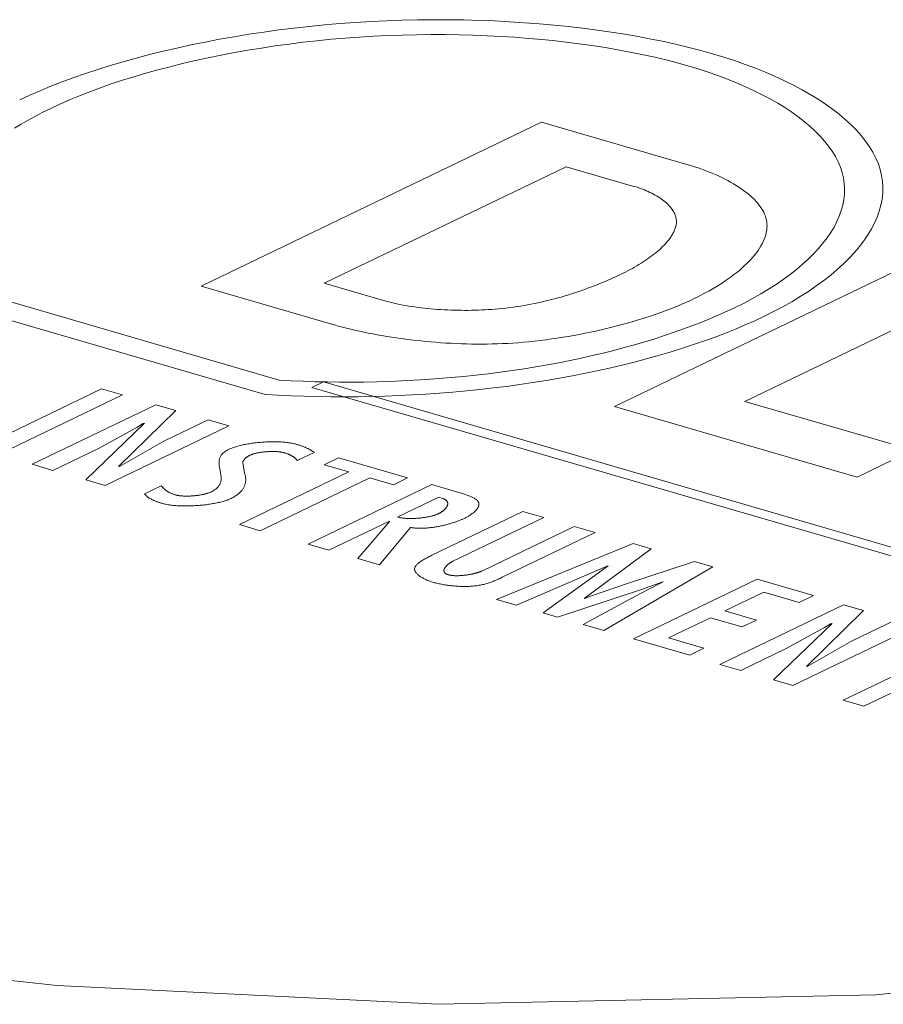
# Model space of a CAD drawing. Header units: millimetres. Extents: x 3925 to 5043, y -86 to 778.
# Tile 256 of 256: x 4906.74 to 4910.06, y 119.63 to 123.42. Entities that reach past the tile are written whole.
import ezdxf

# ---------------------------------------------------------------- set-up
doc = ezdxf.new("R2010")
doc.units = ezdxf.units.MM
doc.header["$LTSCALE"] = 46.255
doc.layers.add('H30K-TOP-COVDXF_CONTINUOUS_LINE', color=7, linetype='CONTINUOUS')

msp = doc.modelspace()

# ---------------------------------------------------------------- linework, layer by layer
at = {"layer": 'H30K-TOP-COVDXF_CONTINUOUS_LINE', "color": 7, "linetype": 'Continuous', "lineweight": 0}
for p, q in [((4907.4363, 122.3961), (4908.7477, 123.028)), ((4908.7477, 123.028), (4909.3072, 122.8652)), ((4908.8428, 122.8563), (4907.9109, 122.4073)), ((4909.103, 122.7806), (4908.8428, 122.8563)), ((4909.0281, 121.9331), (4910.3395, 122.565)), ((4910.6276, 122.4812), (4909.5305, 121.9526)), ((4907.9109, 122.4073), (4908.1389, 122.341)), ((4907.7378, 122.0347), (4906.568, 122.375)), ((4907.9346, 122.2512), (4907.4363, 122.3961)), ((4906.4356, 122.3421), (4907.683, 121.9793)), ((4908.5695, 122.3078), (4908.5975, 122.3104)), ((4907.9075, 122.0275), (4907.8636, 122.0063)), ((4911.2179, 121.0646), (4907.9075, 122.0275)), ((4907.053, 122.0008), (4906.5766, 121.7712)), ((4907.1335, 121.9774), (4907.053, 122.0008)), ((4907.8636, 122.0063), (4911.1741, 121.0435)), ((4906.6571, 121.7478), (4907.1335, 121.9774)), ((4909.5305, 121.9526), (4910.1767, 121.7646)), ((4907.2623, 121.9399), (4906.786, 121.7104)), ((4907.1192, 121.7018), (4907.3396, 121.9174)), ((4907.3396, 121.9174), (4907.2623, 121.9399)), ((4909.9624, 121.6614), (4909.0281, 121.9331)), ((4907.4634, 121.8814), (4907.2935, 121.7995)), ((4907.544, 121.858), (4907.4634, 121.8814)), ((4907.2182, 121.8683), (4906.9928, 121.6502)), ((4907.0414, 121.7713), (4907.1892, 121.8518)), ((4907.0676, 121.6284), (4907.544, 121.858)), ((4907.1892, 121.8518), (4907.2154, 121.8682)), ((4907.2935, 121.7995), (4907.122, 121.7019)), ((4906.8664, 121.687), (4907.0414, 121.7713)), ((4910.1767, 121.7646), (4909.9624, 121.6614)), ((4907.8071, 121.7248), (4907.8717, 121.7553)), ((4907.9656, 121.7353), (4907.9108, 121.7089)), ((4908.232, 121.6579), (4907.9656, 121.7353)), ((4906.786, 121.7104), (4906.8664, 121.687)), ((4907.6055, 121.6712), (4907.5968, 121.7143)), ((4907.9108, 121.7089), (4908.0058, 121.6813)), ((4906.9928, 121.6502), (4907.0676, 121.6284)), ((4908.0058, 121.6813), (4907.5843, 121.4782)), ((4907.6647, 121.4548), (4908.0862, 121.6579)), ((4908.0862, 121.6579), (4908.1771, 121.6314)), ((4908.1771, 121.6314), (4908.232, 121.6579)), ((4907.2831, 121.6278), (4907.2193, 121.597)), ((4908.3246, 121.6327), (4907.8483, 121.4032)), ((4908.4285, 121.6025), (4908.3246, 121.6327)), ((4908.194, 121.5076), (4908.3514, 121.5835)), ((4908.6755, 121.5289), (4908.3256, 121.3603)), ((4908.4065, 121.3371), (4908.7559, 121.5055)), ((4908.7559, 121.5055), (4908.6755, 121.5289)), ((4907.5843, 121.4782), (4907.6647, 121.4548)), ((4907.9287, 121.3798), (4908.1619, 121.4921)), ((4908.1635, 121.4917), (4908.0398, 121.3475)), ((4908.1235, 121.3231), (4908.2435, 121.4674)), ((4908.8734, 121.4713), (4908.5171, 121.2996)), ((4908.9539, 121.4479), (4908.8734, 121.4713)), ((4908.5962, 121.2755), (4908.9539, 121.4479)), ((4907.8483, 121.4032), (4907.9287, 121.3798)), ((4909.1006, 121.4052), (4908.5744, 121.1902)), ((4908.9122, 121.1944), (4909.1698, 121.3851)), ((4909.1698, 121.3851), (4909.1006, 121.4052)), ((4908.0398, 121.3475), (4908.1235, 121.3231)), ((4908.3256, 121.3603), (4908.3184, 121.3568)), ((4908.6508, 121.168), (4909.0027, 121.3195)), ((4909.0042, 121.319), (4908.7538, 121.138)), ((4908.9871, 121.0701), (4909.4072, 121.316)), ((4909.3363, 121.3366), (4909.0743, 121.2508)), ((4909.4072, 121.316), (4909.3363, 121.3366)), ((4909.5778, 121.2682), (4909.1015, 121.0387)), ((4909.7943, 121.2053), (4909.5778, 121.2682)), ((4909.0743, 121.2508), (4908.9358, 121.2027)), ((4909.1323, 121.229), (4909.2142, 121.2579)), ((4909.2159, 121.2574), (4909.1549, 121.2268)), ((4908.8093, 121.1219), (4909.1323, 121.229)), ((4908.9358, 121.2027), (4908.9138, 121.194)), ((4909.1549, 121.2268), (4909.0714, 121.1828)), ((4909.4536, 121.1462), (4909.6033, 121.2183)), ((4909.6033, 121.2183), (4909.7393, 121.1788)), ((4909.7393, 121.1788), (4909.7943, 121.2053)), ((4908.5744, 121.1902), (4908.6508, 121.168)), ((4909.0714, 121.1828), (4908.9082, 121.0931)), ((4909.9103, 121.1697), (4909.4339, 120.9402)), ((4909.9875, 121.1472), (4909.9103, 121.1697)), ((4908.7538, 121.138), (4908.8093, 121.1219)), ((4909.2369, 121.0418), (4909.3987, 121.1197)), ((4909.3987, 121.1197), (4909.5202, 121.0843)), ((4909.5751, 121.1108), (4909.4536, 121.1462)), ((4909.7671, 120.9316), (4909.9875, 121.1472)), ((4908.9082, 121.0931), (4908.9871, 121.0701)), ((4909.5202, 121.0843), (4909.5751, 121.1108)), ((4909.8662, 121.0981), (4909.6408, 120.88)), ((4909.6895, 121.0011), (4909.8372, 121.0816)), ((4909.7156, 120.8582), (4910.1919, 121.0878)), ((4909.8372, 121.0816), (4909.8633, 121.098)), ((4910.1114, 121.1112), (4909.9415, 121.0293)), ((4909.3729, 121.0022), (4909.2369, 121.0418)), ((4909.1015, 121.0387), (4909.3179, 120.9757)), ((4909.3179, 120.9757), (4909.3729, 121.0022)), ((4909.9415, 121.0293), (4909.77, 120.9317)), ((4910.3299, 121.0053), (4909.9084, 120.8022)), ((4909.5144, 120.9168), (4909.6895, 121.0011)), ((4909.9888, 120.7788), (4910.4103, 120.9819)), ((4909.4339, 120.9402), (4909.5144, 120.9168)), ((4909.6408, 120.88), (4909.7156, 120.8582)), ((4909.9084, 120.8022), (4909.9888, 120.7788)), ((4906.883, 119.704), (4908.3495, 119.6314)), ((4908.3495, 119.6314), (4910.0352, 119.6683))]:
    msp.add_line(p, q, dxfattribs=at)
for points in [[(4909.4056, 123.2913), (4909.3611, 123.3038), (4909.3152, 123.3157), (4909.268, 123.327), (4909.2196, 123.3377), (4909.17, 123.3478), (4909.1194, 123.3573), (4909.0677, 123.3662), (4909.015, 123.3745), (4908.9614, 123.3822), (4908.907, 123.3892), (4908.8518, 123.3955), (4908.7959, 123.4012), (4908.7392, 123.4063), (4908.682, 123.4106), (4908.6243, 123.4143), (4908.5661, 123.4173), (4908.5074, 123.4196), (4908.4484, 123.4212), (4908.3892, 123.422), (4908.3297, 123.4222), (4908.27, 123.4216), (4908.2102, 123.4203), (4908.1504, 123.4182), (4908.0906, 123.4153), (4908.0309, 123.4117), (4907.9714, 123.4074), (4907.9121, 123.4023), (4907.8531, 123.3964), (4907.7944, 123.3898), (4907.7361, 123.3825), (4907.6782, 123.3745), (4907.6208, 123.3659), (4907.564, 123.3566), (4907.5077, 123.3466), (4907.4522, 123.336), (4907.3973, 123.3248), (4907.3433, 123.313), (4907.2901, 123.3007), (4907.2377, 123.2877), (4907.1864, 123.2743), (4907.136, 123.2603), (4907.0868, 123.2458), (4907.0386, 123.2308), (4906.9917, 123.2153), (4906.946, 123.1993), (4906.9016, 123.1829), (4906.8585, 123.1661), (4906.8169, 123.1488), (4906.7768, 123.1312), (4906.7382, 123.1131)], [(4906.8576, 123.0807), (4906.8931, 123.0973), (4906.93, 123.1135), (4906.9683, 123.1294), (4907.0078, 123.1449), (4907.0487, 123.16), (4907.0907, 123.1746), (4907.1339, 123.1889), (4907.1782, 123.2027), (4907.2235, 123.216), (4907.2698, 123.2289), (4907.317, 123.2413), (4907.3651, 123.2532), (4907.414, 123.2645), (4907.4638, 123.2754), (4907.5142, 123.2857), (4907.5653, 123.2954), (4907.617, 123.3046), (4907.6693, 123.3131), (4907.722, 123.3211), (4907.7753, 123.3284), (4907.8289, 123.3351), (4907.8829, 123.3412), (4907.9371, 123.3466), (4907.9916, 123.3513), (4908.0463, 123.3553), (4908.1012, 123.3586), (4908.1562, 123.3612), (4908.2113, 123.3631), (4908.2662, 123.3644), (4908.3211, 123.3649), (4908.3758, 123.3648), (4908.4304, 123.364), (4908.4846, 123.3625), (4908.5385, 123.3604), (4908.5921, 123.3577), (4908.6452, 123.3543), (4908.6978, 123.3503), (4908.7498, 123.3457), (4908.8013, 123.3404), (4908.8521, 123.3346), (4908.9021, 123.3281), (4908.9514, 123.3211), (4908.9998, 123.3135), (4909.0474, 123.3053), (4909.0939, 123.2965), (4909.1395, 123.2872), (4909.184, 123.2774), (4909.2274, 123.267), (4909.2696, 123.256), (4909.3106, 123.2446)], [(4909.6037, 122.2797), (4909.6409, 122.2981), (4909.6766, 122.317), (4909.711, 122.3364), (4909.7439, 122.3562), (4909.7754, 122.3763), (4909.8054, 122.3969), (4909.8339, 122.4177), (4909.8609, 122.4389), (4909.8862, 122.4603), (4909.91, 122.4821), (4909.9322, 122.504), (4909.9527, 122.5262), (4909.9716, 122.5486), (4909.9887, 122.5711), (4910.0042, 122.5937), (4910.0178, 122.6165), (4910.0297, 122.6394), (4910.0398, 122.6623), (4910.048, 122.6853), (4910.0544, 122.7082), (4910.0588, 122.7312), (4910.0613, 122.7541), (4910.0619, 122.777), (4910.0605, 122.7997), (4910.0571, 122.8224), (4910.0517, 122.8449), (4910.0443, 122.8673), (4910.0349, 122.8895), (4910.0236, 122.9116), (4910.0103, 122.9333), (4909.9953, 122.9549), (4909.9784, 122.9762), (4909.9597, 122.9972), (4909.9393, 123.0179), (4909.9171, 123.0383), (4909.8933, 123.0583), (4909.8679, 123.078), (4909.8409, 123.0973), (4909.8123, 123.1162), (4909.7822, 123.1346), (4909.7506, 123.1526), (4909.7176, 123.1702), (4909.6831, 123.1872), (4909.6473, 123.2038), (4909.6101, 123.2198), (4909.5717, 123.2353), (4909.532, 123.2502), (4909.491, 123.2645), (4909.4489, 123.2782), (4909.4056, 123.2913)], [(4909.3106, 123.2446), (4909.3504, 123.2325), (4909.3891, 123.2199), (4909.4268, 123.2068), (4909.4633, 123.193), (4909.4987, 123.1788), (4909.5329, 123.1641), (4909.5658, 123.1489), (4909.5975, 123.1332), (4909.6279, 123.117), (4909.6569, 123.1005), (4909.6846, 123.0835), (4909.7109, 123.0661), (4909.7358, 123.0484), (4909.7592, 123.0303), (4909.781, 123.0119), (4909.8014, 122.9931), (4909.8202, 122.9741), (4909.8374, 122.9548), (4909.8529, 122.9352), (4909.8668, 122.9154), (4909.8789, 122.8953), (4909.8893, 122.8751), (4909.898, 122.8546), (4909.9048, 122.834), (4909.9098, 122.8133), (4909.913, 122.7925), (4909.9142, 122.7715), (4909.9137, 122.7505), (4909.9114, 122.7294), (4909.9073, 122.7083), (4909.9014, 122.6872), (4909.8939, 122.6661), (4909.8846, 122.645), (4909.8737, 122.624), (4909.8612, 122.603), (4909.847, 122.5822), (4909.8312, 122.5615), (4909.8139, 122.5409), (4909.795, 122.5205), (4909.7746, 122.5003), (4909.7528, 122.4804), (4909.7294, 122.4606), (4909.7046, 122.4411), (4909.6784, 122.422), (4909.6509, 122.4031), (4909.6219, 122.3845), (4909.5916, 122.3664), (4909.56, 122.3486), (4909.5271, 122.3312), (4909.493, 122.3142)], [(4906.7176, 123.0043), (4906.7438, 123.0201), (4906.7708, 123.0357), (4906.7989, 123.051), (4906.8278, 123.066), (4906.8576, 123.0807)], [(4909.3072, 122.8652), (4909.3218, 122.8609), (4909.3361, 122.8563), (4909.3502, 122.8517), (4909.3641, 122.8468), (4909.3777, 122.8418), (4909.3909, 122.8367), (4909.404, 122.8314), (4909.4167, 122.8259), (4909.4291, 122.8204), (4909.4412, 122.8147), (4909.4529, 122.8088), (4909.4644, 122.8029), (4909.4755, 122.7968), (4909.4862, 122.7907), (4909.4966, 122.7844), (4909.5066, 122.778), (4909.5162, 122.7716), (4909.5255, 122.765), (4909.5343, 122.7583), (4909.5428, 122.7516), (4909.5508, 122.7448), (4909.5584, 122.7379), (4909.5656, 122.7309), (4909.5723, 122.7239), (4909.5786, 122.7168), (4909.5845, 122.7097), (4909.5898, 122.7025), (4909.5947, 122.6953), (4909.5991, 122.688), (4909.603, 122.6807), (4909.6064, 122.6734), (4909.6093, 122.666), (4909.6117, 122.6586), (4909.6135, 122.6512), (4909.6148, 122.6438), (4909.6156, 122.6363), (4909.6158, 122.6289)], [(4909.2653, 122.6306), (4909.2661, 122.635), (4909.2666, 122.6393), (4909.2668, 122.6437), (4909.2667, 122.6481), (4909.2663, 122.6525), (4909.2657, 122.6569), (4909.2647, 122.6613), (4909.2635, 122.6656), (4909.262, 122.67), (4909.2603, 122.6744), (4909.2582, 122.6787), (4909.2559, 122.6831), (4909.2534, 122.6874), (4909.2505, 122.6917), (4909.2475, 122.6959), (4909.2441, 122.7002), (4909.2405, 122.7044), (4909.2367, 122.7085), (4909.2326, 122.7126), (4909.2282, 122.7167), (4909.2236, 122.7207), (4909.2188, 122.7247), (4909.2137, 122.7286), (4909.2084, 122.7324), (4909.2029, 122.7362), (4909.1972, 122.7399), (4909.1912, 122.7436), (4909.185, 122.7471), (4909.1786, 122.7506), (4909.1719, 122.7541), (4909.1651, 122.7574), (4909.158, 122.7606), (4909.1508, 122.7638), (4909.1433, 122.7669), (4909.1356, 122.7698), (4909.1278, 122.7727), (4909.1197, 122.7755), (4909.1115, 122.7781), (4909.103, 122.7806)], [(4909.2232, 122.5582), (4909.2264, 122.5617), (4909.2296, 122.5653), (4909.2326, 122.5689), (4909.2355, 122.5725), (4909.2383, 122.5762), (4909.241, 122.5798), (4909.2435, 122.5834), (4909.246, 122.587), (4909.2483, 122.5907), (4909.2505, 122.5943), (4909.2525, 122.5979), (4909.2545, 122.6016), (4909.2563, 122.6052), (4909.258, 122.6088), (4909.2595, 122.6125), (4909.2609, 122.6161), (4909.2622, 122.6197), (4909.2634, 122.6234), (4909.2644, 122.627), (4909.2653, 122.6306)], [(4909.6158, 122.6289), (4909.6154, 122.6203), (4909.6144, 122.6118), (4909.6128, 122.6032), (4909.6107, 122.5945), (4909.6081, 122.5859), (4909.6049, 122.5772), (4909.6012, 122.5685), (4909.597, 122.5598), (4909.5922, 122.5512), (4909.587, 122.5425), (4909.5813, 122.5338), (4909.575, 122.5252), (4909.5684, 122.5165), (4909.5612, 122.5079), (4909.5536, 122.4994), (4909.5455, 122.4908), (4909.5371, 122.4823), (4909.5282, 122.4739), (4909.5188, 122.4655), (4909.5091, 122.4571), (4909.499, 122.4488), (4909.4884, 122.4406), (4909.4775, 122.4324), (4909.4663, 122.4243), (4909.4547, 122.4163), (4909.4427, 122.4084), (4909.4304, 122.4006), (4909.4177, 122.3928), (4909.4047, 122.3852), (4909.3914, 122.3776), (4909.3779, 122.3702), (4909.364, 122.3628), (4909.3498, 122.3556), (4909.3354, 122.3485)], [(4909.0518, 122.4414), (4909.0612, 122.446), (4909.0703, 122.4506), (4909.0794, 122.4553), (4909.0883, 122.46), (4909.0971, 122.4648), (4909.1057, 122.4696), (4909.1141, 122.4745), (4909.1224, 122.4795), (4909.1305, 122.4844), (4909.1385, 122.4895), (4909.1462, 122.4946), (4909.1538, 122.4997), (4909.1612, 122.5048), (4909.1684, 122.51), (4909.1753, 122.5153), (4909.1821, 122.5205), (4909.1887, 122.5258), (4909.195, 122.5311), (4909.2011, 122.5365), (4909.207, 122.5419), (4909.2126, 122.5473), (4909.218, 122.5527), (4909.2232, 122.5582)], [(4908.5975, 122.3104), (4908.6115, 122.312), (4908.6253, 122.3137), (4908.6391, 122.3155), (4908.6528, 122.3175), (4908.6665, 122.3196), (4908.68, 122.3219), (4908.6935, 122.3243), (4908.7068, 122.3268), (4908.7201, 122.3294), (4908.7332, 122.3322), (4908.7463, 122.335), (4908.7593, 122.338), (4908.7721, 122.3411), (4908.7849, 122.3443), (4908.7975, 122.3476), (4908.8101, 122.351), (4908.8225, 122.3545), (4908.8348, 122.358), (4908.847, 122.3617), (4908.859, 122.3654), (4908.871, 122.3692), (4908.8828, 122.3731), (4908.8944, 122.377), (4908.906, 122.381), (4908.9174, 122.3851), (4908.9286, 122.3892), (4908.9397, 122.3933), (4908.9507, 122.3975), (4908.9615, 122.4018), (4908.9722, 122.4061), (4908.9827, 122.4104), (4908.9931, 122.4148), (4909.0033, 122.4192), (4909.0133, 122.4236), (4909.0232, 122.428), (4909.0329, 122.4325), (4909.0425, 122.4369), (4909.0518, 122.4414)], [(4908.1389, 122.341), (4908.1488, 122.3382), (4908.1589, 122.3355), (4908.1692, 122.333), (4908.1798, 122.3305), (4908.1907, 122.3281), (4908.2017, 122.3259), (4908.213, 122.3237), (4908.2244, 122.3216), (4908.236, 122.3197), (4908.2478, 122.3178), (4908.2598, 122.3161), (4908.2719, 122.3145), (4908.2842, 122.3129), (4908.2966, 122.3115), (4908.3091, 122.3102), (4908.3217, 122.309), (4908.3344, 122.3079), (4908.3473, 122.307), (4908.3602, 122.3061), (4908.3731, 122.3054), (4908.3862, 122.3047), (4908.3993, 122.3042), (4908.4124, 122.3038), (4908.4256, 122.3035), (4908.4387, 122.3033), (4908.4519, 122.3032), (4908.4651, 122.3032), (4908.4783, 122.3034), (4908.4915, 122.3037), (4908.5046, 122.3041), (4908.5177, 122.3046), (4908.5307, 122.3052), (4908.5437, 122.3059), (4908.5566, 122.3068), (4908.5695, 122.3078)], [(4909.3354, 122.3485), (4909.3206, 122.3416), (4909.3054, 122.3347), (4909.2899, 122.3278), (4909.274, 122.3211), (4909.2577, 122.3144), (4909.241, 122.3078), (4909.224, 122.3014), (4909.2067, 122.295), (4909.189, 122.2887), (4909.1711, 122.2826), (4909.1528, 122.2765), (4909.1343, 122.2706), (4909.1155, 122.2648), (4909.0964, 122.2592), (4909.077, 122.2536), (4909.0574, 122.2482), (4909.0376, 122.243), (4909.0176, 122.2379), (4908.9973, 122.2329), (4908.9769, 122.2282), (4908.9562, 122.2235), (4908.9354, 122.2191), (4908.9144, 122.2148), (4908.8933, 122.2107), (4908.872, 122.2067), (4908.8506, 122.203), (4908.8291, 122.1994), (4908.8074, 122.1961), (4908.7857, 122.1929), (4908.7639, 122.19), (4908.742, 122.1872), (4908.72, 122.1847), (4908.698, 122.1824), (4908.6759, 122.1803)], [(4909.493, 122.3142), (4909.4622, 122.2997), (4909.4305, 122.2855), (4909.3979, 122.2716), (4909.3643, 122.2579), (4909.3298, 122.2445), (4909.2945, 122.2314), (4909.2583, 122.2187), (4909.2213, 122.2062), (4909.1836, 122.1941), (4909.1451, 122.1823), (4909.1059, 122.1708), (4909.066, 122.1598), (4909.0255, 122.1491), (4908.9843, 122.1388), (4908.9425, 122.1288), (4908.9001, 122.1193), (4908.8572, 122.1102), (4908.8138, 122.1016), (4908.7699, 122.0934), (4908.7255, 122.0856), (4908.6807, 122.0783), (4908.6347, 122.0714), (4908.5882, 122.0649), (4908.5415, 122.059), (4908.4944, 122.0535), (4908.4471, 122.0486), (4908.3996, 122.0441), (4908.3519, 122.0402), (4908.3042, 122.0367), (4908.2563, 122.0338), (4908.2085, 122.0313), (4908.1606, 122.0294), (4908.1128, 122.028), (4908.0651, 122.027), (4908.0176, 122.0266), (4907.9702, 122.0267), (4907.9231, 122.0273), (4907.8763, 122.0284), (4907.8297, 122.03), (4907.7836, 122.0321), (4907.7378, 122.0347)], [(4907.683, 121.9793), (4907.733, 121.9764), (4907.7835, 121.9741), (4907.8343, 121.9723), (4907.8856, 121.971), (4907.9371, 121.9703), (4907.9888, 121.9702), (4908.0408, 121.9706), (4908.0929, 121.9715), (4908.1451, 121.973), (4908.1974, 121.975), (4908.2498, 121.9775), (4908.3021, 121.9806), (4908.3543, 121.9843), (4908.4065, 121.9885), (4908.4584, 121.9932), (4908.5102, 121.9985), (4908.5618, 122.0043), (4908.613, 122.0106), (4908.6639, 122.0175), (4908.7144, 122.025), (4908.7658, 122.0332), (4908.8168, 122.0419), (4908.8672, 122.0512), (4908.917, 122.061), (4908.9662, 122.0714), (4909.0147, 122.0822), (4909.0626, 122.0936), (4909.1098, 122.1054), (4909.1561, 122.1177), (4909.2017, 122.1304), (4909.2464, 122.1436), (4909.2902, 122.1572), (4909.3331, 122.1712), (4909.375, 122.1856), (4909.4159, 122.2004), (4909.4557, 122.2155), (4909.4944, 122.2311), (4909.5321, 122.2469), (4909.5685, 122.2631), (4909.6037, 122.2797)], [(4908.6759, 122.1803), (4908.6564, 122.1787), (4908.6368, 122.1773), (4908.6171, 122.1761), (4908.5974, 122.1751), (4908.5776, 122.1743), (4908.5578, 122.1738), (4908.5379, 122.1734), (4908.5181, 122.1732), (4908.4982, 122.1733), (4908.4784, 122.1735), (4908.4585, 122.1739), (4908.4387, 122.1745), (4908.4189, 122.1753), (4908.3992, 122.1762), (4908.3795, 122.1773), (4908.3598, 122.1786), (4908.3403, 122.1801), (4908.3208, 122.1817), (4908.3015, 122.1835), (4908.2822, 122.1854), (4908.2631, 122.1875), (4908.244, 122.1897), (4908.2251, 122.1921), (4908.2064, 122.1946), (4908.1878, 122.1973), (4908.1694, 122.2001), (4908.1512, 122.203), (4908.1331, 122.2061), (4908.1152, 122.2092), (4908.0976, 122.2125), (4908.0801, 122.2159), (4908.0629, 122.2194), (4908.046, 122.2231), (4908.0292, 122.2268), (4908.0128, 122.2306), (4907.9966, 122.2346), (4907.9806, 122.2386), (4907.965, 122.2427), (4907.9497, 122.2469), (4907.9346, 122.2512)], [(4910.0352, 119.6683), (4911.7255, 119.8402), (4913.1815, 120.1015), (4914.3823, 120.399), (4915.3771, 120.703), (4916.2116, 120.999), (4916.9239, 121.2817), (4917.5459, 121.5514), (4918.1044, 121.8119)], [(4907.5444, 121.7685), (4907.5402, 121.7664), (4907.5362, 121.7642), (4907.5326, 121.762), (4907.5293, 121.7598), (4907.5262, 121.7575), (4907.5233, 121.7552), (4907.5208, 121.7528), (4907.5184, 121.7504), (4907.5163, 121.748), (4907.5145, 121.7455), (4907.5128, 121.743), (4907.5113, 121.7405), (4907.5101, 121.738), (4907.509, 121.7354), (4907.5081, 121.7328), (4907.5073, 121.7302), (4907.5067, 121.7275), (4907.5063, 121.7249), (4907.506, 121.7222), (4907.5058, 121.7195), (4907.5057, 121.7168), (4907.5057, 121.7141), (4907.5059, 121.7113), (4907.5061, 121.7086), (4907.5064, 121.7058), (4907.5068, 121.7031), (4907.5072, 121.7003), (4907.5076, 121.6975), (4907.5082, 121.6947), (4907.5087, 121.6919)], [(4907.8022, 121.7878), (4907.7985, 121.7888), (4907.7947, 121.7897), (4907.7907, 121.7906), (4907.7866, 121.7915), (4907.7824, 121.7923), (4907.778, 121.793), (4907.7736, 121.7937), (4907.769, 121.7943), (4907.7644, 121.7948), (4907.7596, 121.7953), (4907.7548, 121.7957), (4907.7498, 121.7961), (4907.7448, 121.7964), (4907.7398, 121.7967), (4907.7346, 121.7969), (4907.7294, 121.7971), (4907.7242, 121.7972), (4907.7189, 121.7973), (4907.7135, 121.7973), (4907.7082, 121.7972), (4907.7028, 121.7971), (4907.6973, 121.797), (4907.6919, 121.7968), (4907.6864, 121.7965), (4907.6809, 121.7962), (4907.6754, 121.7959), (4907.67, 121.7955), (4907.6645, 121.795), (4907.6591, 121.7945), (4907.6536, 121.794), (4907.6482, 121.7934), (4907.6429, 121.7928), (4907.6375, 121.7921), (4907.6322, 121.7914), (4907.627, 121.7906), (4907.6218, 121.7898), (4907.6167, 121.789), (4907.6116, 121.7881), (4907.6066, 121.7872), (4907.6017, 121.7862), (4907.5969, 121.7852), (4907.5922, 121.7841), (4907.5875, 121.783), (4907.583, 121.7819), (4907.5785, 121.7807), (4907.5742, 121.7795), (4907.57, 121.7783), (4907.5659, 121.777), (4907.562, 121.7757), (4907.5582, 121.7743), (4907.5545, 121.7729), (4907.551, 121.7715), (4907.5476, 121.77), (4907.5444, 121.7685)], [(4907.8717, 121.7553), (4907.8703, 121.7566), (4907.8689, 121.7579), (4907.8674, 121.7591), (4907.8658, 121.7603), (4907.8641, 121.7615), (4907.8624, 121.7627), (4907.8606, 121.7639), (4907.8587, 121.7651), (4907.8568, 121.7662), (4907.8548, 121.7673), (4907.8527, 121.7685), (4907.8506, 121.7696), (4907.8484, 121.7707), (4907.8462, 121.7717), (4907.8439, 121.7728), (4907.8416, 121.7738), (4907.8392, 121.7749), (4907.8368, 121.7759), (4907.8343, 121.7769), (4907.8318, 121.7779), (4907.8293, 121.7788), (4907.8267, 121.7798), (4907.8241, 121.7807), (4907.8214, 121.7817), (4907.8188, 121.7826), (4907.8161, 121.7835), (4907.8133, 121.7844), (4907.8106, 121.7852), (4907.8078, 121.7861), (4907.805, 121.7869), (4907.8022, 121.7878)], [(4907.5968, 121.7143), (4907.5968, 121.7152), (4907.5969, 121.7162), (4907.5971, 121.7172), (4907.5973, 121.7182), (4907.5976, 121.7192), (4907.5979, 121.7202), (4907.5983, 121.7212), (4907.5988, 121.7222), (4907.5992, 121.7232), (4907.5998, 121.7242), (4907.6004, 121.7252), (4907.601, 121.7263), (4907.6017, 121.7273), (4907.6025, 121.7282), (4907.6033, 121.7292), (4907.6041, 121.7302), (4907.605, 121.7312), (4907.606, 121.7322), (4907.607, 121.7332), (4907.6081, 121.7341), (4907.6092, 121.7351), (4907.6103, 121.736), (4907.6115, 121.737), (4907.6128, 121.7379), (4907.6141, 121.7388), (4907.6154, 121.7398), (4907.6168, 121.7407), (4907.6182, 121.7415), (4907.6197, 121.7424), (4907.6212, 121.7433), (4907.6228, 121.7441), (4907.6244, 121.745), (4907.626, 121.7458)], [(4907.626, 121.7458), (4907.6277, 121.7465), (4907.6294, 121.7473), (4907.6312, 121.748), (4907.6331, 121.7487), (4907.6351, 121.7494), (4907.6371, 121.7501), (4907.6392, 121.7507), (4907.6414, 121.7513), (4907.6436, 121.7519), (4907.6459, 121.7525), (4907.6483, 121.7531), (4907.6506, 121.7536), (4907.6531, 121.7542), (4907.6556, 121.7546), (4907.6581, 121.7551), (4907.6607, 121.7556), (4907.6633, 121.756), (4907.6659, 121.7564), (4907.6686, 121.7568), (4907.6713, 121.7572), (4907.674, 121.7575), (4907.6768, 121.7578), (4907.6796, 121.7581), (4907.6823, 121.7584), (4907.6851, 121.7586), (4907.688, 121.7588), (4907.6908, 121.759), (4907.6936, 121.7592), (4907.6964, 121.7593), (4907.6993, 121.7595), (4907.7021, 121.7595), (4907.7049, 121.7596), (4907.7077, 121.7597), (4907.7105, 121.7597), (4907.7132, 121.7597), (4907.716, 121.7596), (4907.7187, 121.7596), (4907.7214, 121.7595), (4907.7241, 121.7594), (4907.7268, 121.7593), (4907.7294, 121.7591), (4907.732, 121.7589), (4907.7345, 121.7587), (4907.737, 121.7584), (4907.7394, 121.7582), (4907.7418, 121.7579), (4907.7442, 121.7575), (4907.7465, 121.7572), (4907.7487, 121.7568), (4907.7509, 121.7564), (4907.753, 121.7559), (4907.7551, 121.7555), (4907.757, 121.755), (4907.7589, 121.7544)], [(4907.7589, 121.7544), (4907.7611, 121.7538), (4907.7632, 121.7531), (4907.7653, 121.7524), (4907.7673, 121.7517), (4907.7693, 121.751), (4907.7712, 121.7502), (4907.7731, 121.7495), (4907.775, 121.7487), (4907.7768, 121.7479), (4907.7785, 121.747), (4907.7802, 121.7462), (4907.7819, 121.7453), (4907.7835, 121.7444), (4907.7851, 121.7436), (4907.7866, 121.7427), (4907.7881, 121.7417), (4907.7896, 121.7408), (4907.791, 121.7399), (4907.7924, 121.7389), (4907.7937, 121.738), (4907.795, 121.737), (4907.7962, 121.736), (4907.7974, 121.735), (4907.7985, 121.734), (4907.7997, 121.733), (4907.8007, 121.732), (4907.8018, 121.731), (4907.8028, 121.73), (4907.8037, 121.729), (4907.8046, 121.7279), (4907.8055, 121.7269), (4907.8063, 121.7259), (4907.8071, 121.7248)], [(4907.5087, 121.6919), (4907.5109, 121.6807), (4907.5115, 121.6779), (4907.512, 121.6751), (4907.5125, 121.6723), (4907.5129, 121.6696), (4907.5132, 121.6668), (4907.5135, 121.664), (4907.5138, 121.6613), (4907.5139, 121.6585), (4907.5139, 121.6558), (4907.5139, 121.6531), (4907.5137, 121.6504), (4907.5134, 121.6477), (4907.5129, 121.6451), (4907.5123, 121.6424), (4907.5116, 121.6398), (4907.5107, 121.6372), (4907.5096, 121.6347), (4907.5083, 121.6321), (4907.5068, 121.6296), (4907.5052, 121.6271), (4907.5033, 121.6247), (4907.5012, 121.6222), (4907.4989, 121.6198), (4907.4963, 121.6175), (4907.4935, 121.6152), (4907.4904, 121.6129), (4907.487, 121.6106), (4907.4834, 121.6084), (4907.4795, 121.6062), (4907.4752, 121.6041)], [(4907.552, 121.5789), (4907.5557, 121.5807), (4907.5592, 121.5826), (4907.5626, 121.5845), (4907.5659, 121.5864), (4907.569, 121.5884), (4907.572, 121.5904), (4907.5749, 121.5924), (4907.5776, 121.5945), (4907.5802, 121.5966), (4907.5827, 121.5987), (4907.585, 121.6008), (4907.5872, 121.603), (4907.5893, 121.6052), (4907.5913, 121.6074), (4907.5932, 121.6096), (4907.5949, 121.6118), (4907.5965, 121.6141), (4907.598, 121.6163), (4907.5994, 121.6186), (4907.6007, 121.6209), (4907.6019, 121.6232), (4907.603, 121.6255), (4907.604, 121.6278), (4907.6049, 121.6301), (4907.6056, 121.6325), (4907.6063, 121.6348), (4907.6069, 121.6371), (4907.6074, 121.6394), (4907.6078, 121.6418), (4907.6081, 121.6441), (4907.6083, 121.6464), (4907.6085, 121.6487), (4907.6085, 121.651), (4907.6085, 121.6533), (4907.6084, 121.6556), (4907.6082, 121.6579), (4907.6079, 121.6601), (4907.6076, 121.6624), (4907.6072, 121.6646), (4907.6067, 121.6668), (4907.6061, 121.669), (4907.6055, 121.6712)], [(4907.3382, 121.5927), (4907.3357, 121.5934), (4907.3333, 121.5942), (4907.331, 121.595), (4907.3287, 121.5958), (4907.3264, 121.5966), (4907.3243, 121.5975), (4907.3221, 121.5984), (4907.3201, 121.5993), (4907.3181, 121.6002), (4907.3161, 121.6012), (4907.3142, 121.6021), (4907.3123, 121.6031), (4907.3105, 121.6041), (4907.3088, 121.6052), (4907.3071, 121.6062), (4907.3054, 121.6072), (4907.3038, 121.6083), (4907.3022, 121.6094), (4907.3007, 121.6105), (4907.2992, 121.6116), (4907.2978, 121.6127), (4907.2964, 121.6138), (4907.2951, 121.615), (4907.2938, 121.6161), (4907.2926, 121.6172), (4907.2913, 121.6184), (4907.2902, 121.6196), (4907.2891, 121.6207), (4907.288, 121.6219), (4907.2869, 121.6231), (4907.2859, 121.6243), (4907.2849, 121.6254), (4907.284, 121.6266), (4907.2831, 121.6278)], [(4907.2193, 121.597), (4907.2202, 121.5957), (4907.2211, 121.5944), (4907.2222, 121.593), (4907.2233, 121.5917), (4907.2245, 121.5904), (4907.2259, 121.5891), (4907.2272, 121.5879), (4907.2287, 121.5866), (4907.2302, 121.5854), (4907.2319, 121.5841), (4907.2336, 121.5829), (4907.2353, 121.5817), (4907.2371, 121.5805), (4907.239, 121.5793), (4907.241, 121.5782), (4907.243, 121.577), (4907.2451, 121.5759), (4907.2472, 121.5748), (4907.2494, 121.5737), (4907.2517, 121.5726), (4907.254, 121.5716), (4907.2564, 121.5705), (4907.2588, 121.5695), (4907.2612, 121.5685), (4907.2637, 121.5675), (4907.2662, 121.5665), (4907.2688, 121.5656), (4907.2714, 121.5646), (4907.2741, 121.5637), (4907.2768, 121.5628), (4907.2795, 121.562), (4907.2823, 121.5611), (4907.2851, 121.5603)], [(4907.2851, 121.5603), (4907.2889, 121.5592), (4907.2929, 121.5582), (4907.297, 121.5573), (4907.3012, 121.5564), (4907.3056, 121.5556), (4907.3101, 121.5548), (4907.3147, 121.5541), (4907.3194, 121.5535), (4907.3242, 121.5529), (4907.3292, 121.5524), (4907.3342, 121.5519), (4907.3393, 121.5515), (4907.3444, 121.5511), (4907.3497, 121.5508), (4907.355, 121.5506), (4907.3604, 121.5504), (4907.3658, 121.5502), (4907.3713, 121.5501), (4907.3768, 121.5501), (4907.3824, 121.5501), (4907.388, 121.5502), (4907.3936, 121.5503), (4907.3993, 121.5505), (4907.405, 121.5507), (4907.4106, 121.551), (4907.4163, 121.5513), (4907.422, 121.5517), (4907.4276, 121.5521), (4907.4333, 121.5526), (4907.4389, 121.5531), (4907.4445, 121.5537), (4907.4501, 121.5543), (4907.4556, 121.5549), (4907.4611, 121.5556), (4907.4665, 121.5564), (4907.4719, 121.5572), (4907.4772, 121.558), (4907.4824, 121.5589), (4907.4876, 121.5599), (4907.4926, 121.5608), (4907.4976, 121.5619), (4907.5025, 121.5629), (4907.5073, 121.564), (4907.512, 121.5652), (4907.5166, 121.5664), (4907.5211, 121.5676), (4907.5255, 121.5689), (4907.5297, 121.5702), (4907.5338, 121.5715), (4907.5377, 121.5729), (4907.5415, 121.5743), (4907.5452, 121.5758), (4907.5486, 121.5773), (4907.552, 121.5789)], [(4907.4752, 121.6041), (4907.4736, 121.6033), (4907.4718, 121.6025), (4907.47, 121.6018), (4907.468, 121.6011), (4907.4661, 121.6003), (4907.464, 121.5996), (4907.4619, 121.5989), (4907.4597, 121.5983), (4907.4574, 121.5976), (4907.4551, 121.597), (4907.4528, 121.5964), (4907.4504, 121.5958), (4907.4479, 121.5952), (4907.4454, 121.5946), (4907.4429, 121.5941), (4907.4403, 121.5936), (4907.4376, 121.5931), (4907.435, 121.5926), (4907.4323, 121.5921), (4907.4296, 121.5917), (4907.4268, 121.5913), (4907.424, 121.5909), (4907.4212, 121.5905), (4907.4184, 121.5902), (4907.4156, 121.5899), (4907.4128, 121.5896), (4907.4099, 121.5893), (4907.4071, 121.589), (4907.4042, 121.5888), (4907.4013, 121.5886), (4907.3985, 121.5884), (4907.3956, 121.5883), (4907.3928, 121.5882), (4907.39, 121.5881), (4907.3872, 121.588), (4907.3844, 121.5879), (4907.3816, 121.5879), (4907.3788, 121.5879), (4907.3761, 121.588), (4907.3734, 121.588), (4907.3707, 121.5881), (4907.3681, 121.5883), (4907.3655, 121.5884), (4907.3629, 121.5886), (4907.3604, 121.5888), (4907.3579, 121.5891), (4907.3555, 121.5893), (4907.3531, 121.5896), (4907.3508, 121.59), (4907.3485, 121.5904), (4907.3463, 121.5908), (4907.3442, 121.5912), (4907.3421, 121.5917), (4907.3401, 121.5922), (4907.3382, 121.5927)], [(4908.3514, 121.5835), (4908.3662, 121.5792), (4908.368, 121.5786), (4908.3696, 121.578), (4908.3713, 121.5773), (4908.3728, 121.5767), (4908.3742, 121.576), (4908.3756, 121.5752), (4908.3768, 121.5745), (4908.378, 121.5737), (4908.3791, 121.5729), (4908.3801, 121.5721), (4908.381, 121.5712), (4908.3819, 121.5703), (4908.3827, 121.5694), (4908.3834, 121.5685), (4908.384, 121.5676), (4908.3845, 121.5666), (4908.385, 121.5657), (4908.3854, 121.5647), (4908.3857, 121.5637), (4908.386, 121.5627), (4908.3862, 121.5617), (4908.3863, 121.5606), (4908.3864, 121.5596), (4908.3864, 121.5585), (4908.3863, 121.5574), (4908.3861, 121.5563), (4908.3859, 121.5553), (4908.3857, 121.5542), (4908.3854, 121.5531), (4908.385, 121.5519), (4908.3846, 121.5508), (4908.3841, 121.5497), (4908.3835, 121.5486), (4908.3829, 121.5475), (4908.3823, 121.5464), (4908.3816, 121.5452), (4908.3808, 121.5441), (4908.38, 121.543), (4908.3792, 121.5419), (4908.3783, 121.5408), (4908.3773, 121.5397), (4908.3763, 121.5386), (4908.3753, 121.5375), (4908.3742, 121.5364), (4908.3731, 121.5354), (4908.3719, 121.5343), (4908.3707, 121.5333), (4908.3695, 121.5322), (4908.3682, 121.5312), (4908.3669, 121.5302), (4908.3656, 121.5292), (4908.3642, 121.5282), (4908.3628, 121.5272), (4908.3614, 121.5263), (4908.3599, 121.5254), (4908.3584, 121.5245), (4908.3569, 121.5236), (4908.3553, 121.5227), (4908.3538, 121.5219), (4908.3522, 121.521), (4908.3505, 121.5202)], [(4908.4498, 121.5021), (4908.4529, 121.5036), (4908.4559, 121.5052), (4908.4589, 121.5068), (4908.4619, 121.5084), (4908.4648, 121.51), (4908.4676, 121.5117), (4908.4704, 121.5135), (4908.4731, 121.5152), (4908.4757, 121.517), (4908.4783, 121.5188), (4908.4808, 121.5206), (4908.4831, 121.5224), (4908.4854, 121.5242), (4908.4876, 121.5261), (4908.4897, 121.528), (4908.4918, 121.5298), (4908.4936, 121.5317), (4908.4954, 121.5336), (4908.4971, 121.5355), (4908.4986, 121.5374), (4908.5001, 121.5394), (4908.5013, 121.5413), (4908.5025, 121.5432), (4908.5035, 121.5451), (4908.5044, 121.547), (4908.5051, 121.5488), (4908.5057, 121.5507), (4908.5061, 121.5526), (4908.5064, 121.5544), (4908.5065, 121.5563), (4908.5064, 121.5581), (4908.5062, 121.5599), (4908.5058, 121.5617), (4908.5052, 121.5634), (4908.5044, 121.5652), (4908.5034, 121.5669), (4908.5023, 121.5685), (4908.5009, 121.5702), (4908.4993, 121.5718), (4908.4975, 121.5734), (4908.4956, 121.575), (4908.4934, 121.5766), (4908.4912, 121.5781), (4908.4887, 121.5796), (4908.4861, 121.5811), (4908.4834, 121.5825), (4908.4806, 121.5839), (4908.4776, 121.5853), (4908.4746, 121.5867), (4908.4714, 121.588), (4908.4681, 121.5893), (4908.4648, 121.5906), (4908.4613, 121.5919), (4908.4578, 121.5931), (4908.4543, 121.5944), (4908.4507, 121.5956), (4908.4471, 121.5968), (4908.4434, 121.5979), (4908.4397, 121.5991), (4908.436, 121.6002), (4908.4285, 121.6025)], [(4908.3505, 121.5202), (4908.3487, 121.5194), (4908.3468, 121.5186), (4908.3448, 121.5177), (4908.3428, 121.5169), (4908.3406, 121.5161), (4908.3384, 121.5154), (4908.3361, 121.5146), (4908.3337, 121.5139), (4908.3313, 121.5132), (4908.3288, 121.5125), (4908.3263, 121.5118), (4908.3237, 121.5111), (4908.321, 121.5105), (4908.3183, 121.5098), (4908.3155, 121.5092), (4908.3127, 121.5086), (4908.3099, 121.5081), (4908.307, 121.5075), (4908.304, 121.507), (4908.3011, 121.5065), (4908.2981, 121.506), (4908.2951, 121.5056), (4908.2921, 121.5051), (4908.289, 121.5047), (4908.2859, 121.5043), (4908.2828, 121.504), (4908.2797, 121.5036), (4908.2766, 121.5033), (4908.2735, 121.503), (4908.2704, 121.5028), (4908.2673, 121.5025), (4908.2641, 121.5023), (4908.261, 121.5021), (4908.2579, 121.502), (4908.2548, 121.5019), (4908.2518, 121.5018), (4908.2487, 121.5017), (4908.2457, 121.5017), (4908.2427, 121.5017), (4908.2397, 121.5017), (4908.2367, 121.5017), (4908.2338, 121.5018), (4908.2309, 121.5019), (4908.2281, 121.5021), (4908.2253, 121.5022), (4908.2225, 121.5025), (4908.2198, 121.5027), (4908.2172, 121.503), (4908.2146, 121.5033), (4908.212, 121.5036), (4908.2095, 121.504), (4908.2071, 121.5044), (4908.2047, 121.5049), (4908.2024, 121.5053), (4908.2002, 121.5059), (4908.1981, 121.5064), (4908.196, 121.507), (4908.194, 121.5076)], [(4908.2435, 121.4674), (4908.2467, 121.4668), (4908.25, 121.4663), (4908.2533, 121.4658), (4908.2567, 121.4654), (4908.2602, 121.465), (4908.2637, 121.4647), (4908.2673, 121.4645), (4908.2709, 121.4643), (4908.2745, 121.4642), (4908.2782, 121.4642), (4908.2819, 121.4641), (4908.2856, 121.4642), (4908.2894, 121.4643), (4908.2932, 121.4644), (4908.2971, 121.4646), (4908.3009, 121.4648), (4908.3048, 121.4651), (4908.3087, 121.4654), (4908.3126, 121.4658), (4908.3165, 121.4662), (4908.3205, 121.4667), (4908.3244, 121.4672), (4908.3284, 121.4677), (4908.3323, 121.4683), (4908.3363, 121.4689), (4908.3402, 121.4695), (4908.3442, 121.4702), (4908.3481, 121.4709), (4908.352, 121.4716), (4908.3559, 121.4724), (4908.3598, 121.4732), (4908.3637, 121.474), (4908.3676, 121.4749), (4908.3714, 121.4758), (4908.3752, 121.4767), (4908.379, 121.4776), (4908.3828, 121.4786), (4908.3865, 121.4796), (4908.3902, 121.4806), (4908.3938, 121.4816), (4908.3974, 121.4826), (4908.401, 121.4837), (4908.4045, 121.4848), (4908.4079, 121.4859), (4908.4113, 121.487), (4908.4147, 121.4881), (4908.418, 121.4892), (4908.4212, 121.4904), (4908.4244, 121.4915), (4908.4275, 121.4927), (4908.4306, 121.4938), (4908.4335, 121.495), (4908.4364, 121.4962), (4908.4393, 121.4974), (4908.442, 121.4985), (4908.4447, 121.4997), (4908.4473, 121.5009), (4908.4498, 121.5021)], [(4908.3184, 121.3568), (4908.3148, 121.355), (4908.3113, 121.3532), (4908.3078, 121.3515), (4908.3043, 121.3496), (4908.3009, 121.3478), (4908.2976, 121.346), (4908.2944, 121.3442), (4908.2912, 121.3423), (4908.2881, 121.3405), (4908.2852, 121.3386), (4908.2823, 121.3367), (4908.2796, 121.3348), (4908.2769, 121.333), (4908.2745, 121.3311), (4908.2721, 121.3291), (4908.27, 121.3272), (4908.268, 121.3253), (4908.2661, 121.3234), (4908.2645, 121.3214), (4908.263, 121.3195), (4908.2618, 121.3175), (4908.2607, 121.3156), (4908.2599, 121.3136), (4908.2593, 121.3116), (4908.2589, 121.3097), (4908.2587, 121.3078), (4908.2588, 121.3058), (4908.2591, 121.3039), (4908.2595, 121.302), (4908.2602, 121.3), (4908.2611, 121.2981), (4908.2621, 121.2962), (4908.2633, 121.2943), (4908.2647, 121.2924), (4908.2663, 121.2905), (4908.268, 121.2886), (4908.2698, 121.2868), (4908.2719, 121.285), (4908.274, 121.2831), (4908.2764, 121.2813), (4908.2788, 121.2796), (4908.2814, 121.2778), (4908.2841, 121.2761), (4908.2869, 121.2744), (4908.2899, 121.2727), (4908.2929, 121.2711), (4908.296, 121.2695), (4908.2993, 121.2679), (4908.3026, 121.2664), (4908.306, 121.2649), (4908.3095, 121.2635), (4908.3131, 121.2621), (4908.3168, 121.2607), (4908.3205, 121.2594), (4908.3243, 121.2582), (4908.3281, 121.257), (4908.3319, 121.2558)], [(4908.389, 121.2851), (4908.3874, 121.2856), (4908.3859, 121.2861), (4908.3845, 121.2867), (4908.3832, 121.2872), (4908.3819, 121.2878), (4908.3807, 121.2884), (4908.3796, 121.2891), (4908.3786, 121.2897), (4908.3777, 121.2904), (4908.3768, 121.2911), (4908.376, 121.2918), (4908.3753, 121.2925), (4908.3746, 121.2933), (4908.374, 121.2941), (4908.3735, 121.2948), (4908.3731, 121.2956), (4908.3727, 121.2965), (4908.3724, 121.2973), (4908.3721, 121.2981), (4908.3719, 121.299), (4908.3718, 121.2999), (4908.3717, 121.3007), (4908.3717, 121.3016), (4908.3718, 121.3025), (4908.3719, 121.3034), (4908.372, 121.3044), (4908.3723, 121.3053), (4908.3725, 121.3062), (4908.3729, 121.3072), (4908.3732, 121.3081), (4908.3737, 121.3091), (4908.3741, 121.31), (4908.3746, 121.311), (4908.3752, 121.3119), (4908.3758, 121.3129), (4908.3765, 121.3138), (4908.3772, 121.3148), (4908.3779, 121.3157), (4908.3787, 121.3167), (4908.3795, 121.3176), (4908.3804, 121.3186), (4908.3813, 121.3195), (4908.3822, 121.3205), (4908.3832, 121.3214), (4908.3842, 121.3223), (4908.3852, 121.3233), (4908.3863, 121.3242), (4908.3874, 121.3251), (4908.3885, 121.326), (4908.3896, 121.3269), (4908.3908, 121.3277), (4908.392, 121.3286), (4908.3932, 121.3295), (4908.3945, 121.3303), (4908.3957, 121.3311), (4908.397, 121.3319), (4908.3983, 121.3327), (4908.3997, 121.3335), (4908.401, 121.3343), (4908.4024, 121.335), (4908.4037, 121.3357), (4908.4051, 121.3365), (4908.4065, 121.3371)], [(4908.3319, 121.2558), (4908.3359, 121.2547), (4908.3399, 121.2536), (4908.344, 121.2526), (4908.3483, 121.2516), (4908.3527, 121.2506), (4908.3571, 121.2496), (4908.3617, 121.2487), (4908.3663, 121.2478), (4908.3711, 121.247), (4908.3759, 121.2462), (4908.3807, 121.2455), (4908.3857, 121.2447), (4908.3906, 121.2441), (4908.3957, 121.2435), (4908.4008, 121.2429), (4908.4059, 121.2424), (4908.4111, 121.2419), (4908.4162, 121.2415), (4908.4215, 121.2411), (4908.4267, 121.2408), (4908.4319, 121.2406), (4908.4372, 121.2404), (4908.4424, 121.2402), (4908.4476, 121.2402), (4908.4529, 121.2401), (4908.4581, 121.2402), (4908.4632, 121.2403), (4908.4684, 121.2405), (4908.4735, 121.2408), (4908.4785, 121.2411), (4908.4835, 121.2415), (4908.4885, 121.242), (4908.4934, 121.2425), (4908.4982, 121.2431), (4908.503, 121.2438), (4908.5075, 121.2446), (4908.512, 121.2454), (4908.5164, 121.2463), (4908.5208, 121.2473), (4908.525, 121.2483), (4908.5292, 121.2494), (4908.5334, 121.2505), (4908.5375, 121.2517), (4908.5415, 121.253), (4908.5455, 121.2543), (4908.5494, 121.2556), (4908.5532, 121.257), (4908.5571, 121.2584), (4908.5608, 121.2598), (4908.5645, 121.2613), (4908.5682, 121.2628), (4908.5718, 121.2643), (4908.5754, 121.2659), (4908.579, 121.2675), (4908.5825, 121.269), (4908.5859, 121.2706), (4908.5894, 121.2722), (4908.5962, 121.2755)], [(4908.5171, 121.2996), (4908.5156, 121.2989), (4908.514, 121.2982), (4908.5124, 121.2976), (4908.5107, 121.2969), (4908.509, 121.2962), (4908.5072, 121.2956), (4908.5053, 121.2949), (4908.5034, 121.2943), (4908.5015, 121.2937), (4908.4995, 121.2931), (4908.4974, 121.2925), (4908.4954, 121.2919), (4908.4933, 121.2913), (4908.4911, 121.2907), (4908.4889, 121.2901), (4908.4867, 121.2896), (4908.4844, 121.2891), (4908.4822, 121.2885), (4908.4799, 121.288), (4908.4775, 121.2875), (4908.4752, 121.2871), (4908.4728, 121.2866), (4908.4704, 121.2862), (4908.468, 121.2857), (4908.4656, 121.2853), (4908.4631, 121.2849), (4908.4607, 121.2846), (4908.4582, 121.2842), (4908.4557, 121.2839), (4908.4533, 121.2835), (4908.4508, 121.2832), (4908.4483, 121.283), (4908.4459, 121.2827), (4908.4434, 121.2825), (4908.4409, 121.2823), (4908.4385, 121.2821), (4908.436, 121.2819), (4908.4336, 121.2818), (4908.4312, 121.2817), (4908.4288, 121.2816), (4908.4264, 121.2815), (4908.424, 121.2814), (4908.4217, 121.2814), (4908.4194, 121.2814), (4908.4171, 121.2815), (4908.4148, 121.2815), (4908.4126, 121.2816), (4908.4104, 121.2818), (4908.4083, 121.2819), (4908.4061, 121.2821), (4908.404, 121.2823), (4908.402, 121.2825), (4908.4, 121.2828), (4908.398, 121.2831), (4908.3961, 121.2835), (4908.3943, 121.2838), (4908.3925, 121.2842), (4908.3907, 121.2847), (4908.389, 121.2851)], [(4901.615, 120.7029), (4902.2225, 120.5329), (4902.908, 120.3574), (4903.6914, 120.1786), (4904.5953, 120.0019), (4905.6469, 119.8378), (4906.883, 119.704)]]:
    msp.add_lwpolyline(points, dxfattribs=at)

doc.saveas('drawing.dxf')
